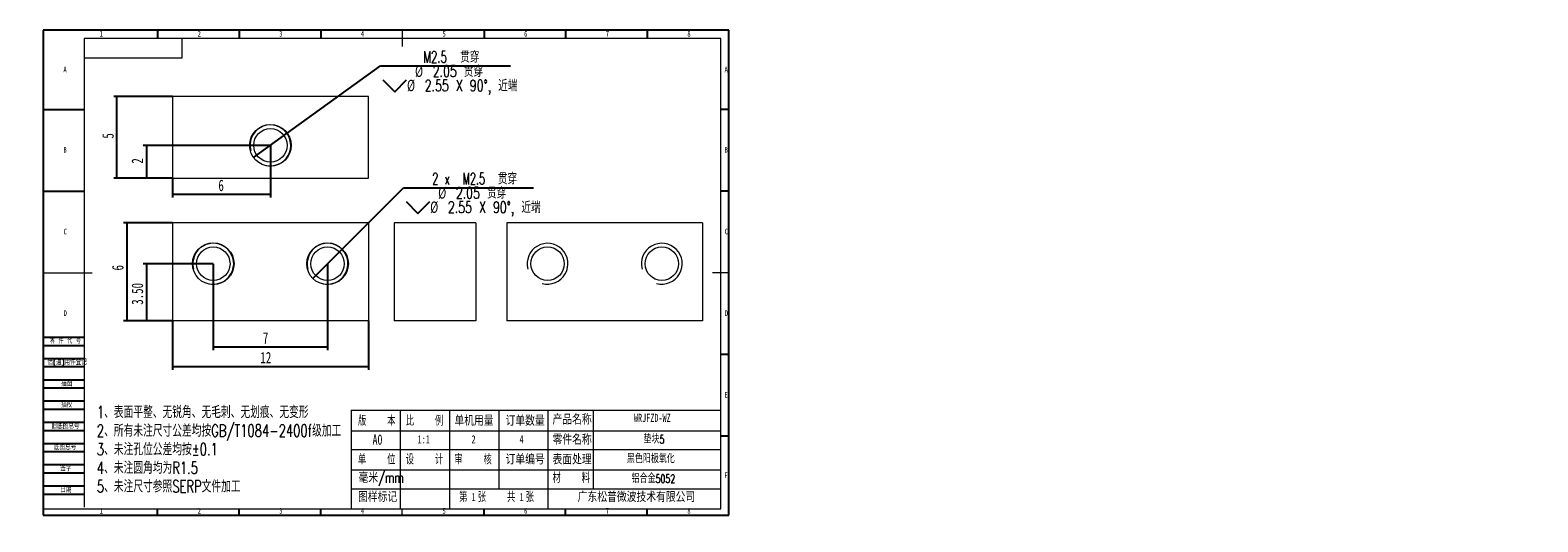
# Model space of a CAD drawing. Header units: millimetres. Extents: x -8 to 916, y -4 to 297.
import ezdxf

# ---------------------------------------------------------------- set-up
doc = ezdxf.new("R2010")
doc.units = ezdxf.units.MM
for name, color, linetype in [('10', 7, 'Continuous'), ('5', 7, 'Continuous'), ('9', 7, 'Continuous')]:
    doc.layers.add(name, color=color, linetype=linetype)
doc.styles.add('SLDTEXTSTYLE0', font='TXT', dxfattribs={"width": 0.7, "bigfont": 'bigfont'})
doc.styles.add('SLDTEXTSTYLE1', font='TXT', dxfattribs={"width": 0.7})
doc.styles.add('SLDTEXTSTYLE2', font='TXT', dxfattribs={"width": 0.614286, "bigfont": 'bigfont'})
doc.styles.add('SLDTEXTSTYLE3', font='TXT', dxfattribs={"width": 0.566667, "bigfont": 'bigfont'})
doc.styles.add('SLDTEXTSTYLE4', font='TXT', dxfattribs={"width": 0.623077, "bigfont": 'bigfont'})
doc.styles.add('SLDTEXTSTYLE5', font='TXT', dxfattribs={"width": 0.65, "bigfont": 'bigfont'})
doc.dimstyles.new('SLDDIMSTYLE0', dxfattribs={"dimtxt": 7, "dimasz": 4.08, "dimexe": 0, "dimexo": 0.0625, "dimgap": 1.75, "dimtad": 2, "dimlfac": 0.1, "dimrnd": 1e-09, "dimzin": 12, "dimdsep": 46, "dimtxsty": 'SLDTEXTSTYLE1', "dimsah": 1, "dimcen": 0.09, "dimadec": 0, "dimazin": 3, "dimtfac": 1, "dimtofl": 0, "dimtmove": 0, "dimatfit": 3, "dimfxl": 0, "dimfrac": 2, "dimtolj": 1, "dimtzin": 12, "dimarcsym": 0})
doc.dimstyles.new('SLDDIMSTYLE1', dxfattribs={"dimtxt": 7, "dimasz": 4.08, "dimexe": 0, "dimexo": 0.0625, "dimgap": 1.75, "dimtad": 2, "dimlfac": 0.1, "dimrnd": 1e-09, "dimzin": 4, "dimdsep": 46, "dimtxsty": 'SLDTEXTSTYLE1', "dimsah": 1, "dimcen": 0.09, "dimadec": 0, "dimazin": 1, "dimtfac": 1, "dimtofl": 0, "dimtmove": 0, "dimatfit": 3, "dimfxl": 0, "dimfrac": 2, "dimtolj": 1, "dimtzin": 12, "dimarcsym": 0})
doc.dimstyles.new('SLDDIMSTYLE2', dxfattribs={"dimtxt": 7, "dimasz": 4.08, "dimexe": 0, "dimexo": 0.0625, "dimgap": 1.75, "dimtad": 0, "dimtih": 1, "dimtoh": 1, "dimdec": 6, "dimlfac": 0.1, "dimrnd": 1e-09, "dimzin": 12, "dimdsep": 46, "dimtxsty": 'SLDTEXTSTYLE1', "dimblk1": 'NONE', "dimsah": 1, "dimcen": 0, "dimadec": 0, "dimazin": 3, "dimtfac": 1, "dimtmove": 0, "dimatfit": 3, "dimldrblk": 'NONE', "dimfxl": 0, "dimfrac": 2, "dimtolj": 1, "dimtzin": 12, "dimarcsym": 0})

# ---------------------------------------------------------------- blocks, each defined once
blk = doc.blocks.new('SW_NOTE_0')
at = {"layer": '10', "color": 0, "attachment_point": 1, "style": 'SLDTEXTSTYLE0'}
for s, insert, char_height in [('1\\M+18141\\M+1955C\\M+196CA\\M+195BD\\M+190AE\\M+18141\\M+19DD9锐\\M+18A70\\M+18141\\M+19DD9\\M+196D1\\M+18E68\\M+18141\\M+19DD9划\\M+18DAD\\M+18141\\M+19DD9变\\M+18C60', (0, 9.55), 7.40833), ('2\\M+18141\\M+18F8A\\M+1974C\\M+196A2\\M+1928D\\M+18EDA\\M+190A1\\M+18CF6\\M+18DB7\\M+18BCF\\M+188C2GB/T1084-2400f级\\M+189C1\\M+18D48', (0, -1.83), 7.40833), ('3\\M+18141\\M+196A2\\M+1928D\\M+18D45\\M+188CA\\M+18CF6\\M+18DB7\\M+18BCF\\M+188C2\\M+1817D0.1', (0, -13.21), 7.4083), ('4\\M+18141\\M+196A2\\M+1928D圆\\M+18A70\\M+18BCF为R1.5', (0, -24.58), 7.4083), ('5\\M+18141\\M+196A2\\M+1928D\\M+18EDA\\M+190A1\\M+18E51\\M+18FC6SERP\\M+195B6\\M+18C8F\\M+189C1\\M+18D48', (0, -35.96), 7.4083)]:
    blk.add_mtext(s, dxfattribs=dict(at, insert=insert, char_height=char_height))
blk = doc.blocks.new('_D')
at = {"layer": '10'}
for p, q in [((104.12, 154.01), (104.12, 101.01)), ((174.12, 154.01), (174.12, 101.01)), ((174.12, 103.01), (104.12, 103.01))]:
    blk.add_line(p, q, dxfattribs=at)
for points in [[(104.12, 103.01), (108.2, 102.5), (108.2, 103.52)], [(174.12, 103.01), (170.04, 103.52), (170.04, 102.5)]]:
    blk.add_solid(points, dxfattribs=at)
at = {"layer": '10', "insert": (134.52, 112.03), "char_height": 7, "attachment_point": 1, "style": 'SLDTEXTSTYLE1'}
blk.add_mtext('7', dxfattribs=at)
blk = doc.blocks.new('_D_1')
at = {"layer": '10'}
for p, q in [((79.12, 119.01), (79.12, 89.01)), ((199.12, 119.01), (199.12, 89.01)), ((79.12, 91.01), (199.12, 91.01))]:
    blk.add_line(p, q, dxfattribs=at)
for points in [[(79.12, 91.01), (83.2, 90.5), (83.2, 91.52)], [(199.12, 91.01), (195.04, 91.52), (195.04, 90.5)]]:
    blk.add_solid(points, dxfattribs=at)
at = {"layer": '10', "insert": (132.98, 100.03), "char_height": 7, "attachment_point": 1, "style": 'SLDTEXTSTYLE1'}
blk.add_mtext('12', dxfattribs=at)
blk = doc.blocks.new('_D_2')
at = {"layer": '10'}
for p, q in [((104.12, 154.01), (61.12, 154.01)), ((63.12, 154.01), (63.12, 119.01)), ((79.12, 119.01), (61.12, 119.01))]:
    blk.add_line(p, q, dxfattribs=at)
for points in [[(63.12, 154.01), (62.61, 149.93), (63.63, 149.93)], [(63.12, 119.01), (63.63, 123.09), (62.61, 123.09)]]:
    blk.add_solid(points, dxfattribs=at)
at = {"layer": '10', "insert": (54.1, 128.9), "char_height": 7, "attachment_point": 1, "rotation": 90, "style": 'SLDTEXTSTYLE1'}
blk.add_mtext('3.50', dxfattribs=at)
blk = doc.blocks.new('_D_3')
at = {"layer": '10'}
for p, q in [((79.12, 179.01), (49.12, 179.01)), ((51.12, 179.01), (51.12, 119.01)), ((79.12, 119.01), (49.12, 119.01))]:
    blk.add_line(p, q, dxfattribs=at)
for points in [[(51.12, 179.01), (50.61, 174.93), (51.63, 174.93)], [(51.12, 119.01), (51.63, 123.09), (50.61, 123.09)]]:
    blk.add_solid(points, dxfattribs=at)
at = {"layer": '10', "insert": (42.1, 149.87), "char_height": 7, "attachment_point": 1, "rotation": 90, "style": 'SLDTEXTSTYLE1'}
blk.add_mtext('6', dxfattribs=at)
blk = doc.blocks.new('SW_SYMBOL_HOLE_SINK')
at = {"layer": '10', "color": 0}
for p, q in [((0, 875), (800, 75)), ((800, 75), (1600, 875))]:
    blk.add_line(p, q, dxfattribs=at)
blk = doc.blocks.new('_D_4')
at = {"layer": '10'}
for p, q in [((183.14, 163.03), (220.69, 200.57)), ((220.69, 200.57), (300.39, 200.57)), ((165.1, 145), (183.14, 163.03))]:
    blk.add_line(p, q, dxfattribs=at)
blk.add_solid([(183.14, 163.03), (186.38, 165.55), (185.66, 166.27)], dxfattribs=at)
at = {"layer": '10', "xscale": 0.009023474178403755, "yscale": 0.009023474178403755, "zscale": 0.009023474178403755}
blk.add_blockref('SW_SYMBOL_HOLE_SINK', (222.28, 184.13), dxfattribs=at)
at = {"layer": '10', "char_height": 7, "attachment_point": 1}
for s, insert, style in [('2 x  M2.5  贯\\M+190FA', (238.25, 209.59), 'SLDTEXTSTYLE4'), ('%%c', (241.89, 200.88), 'SLDTEXTSTYLE1'), ('2.05 贯\\M+190FA', (252.75, 200.85), 'SLDTEXTSTYLE0'), ('%%c', (237, 192.14), 'SLDTEXTSTYLE1'), ('2.55 X 90\\M+1818B, \\M+18BDF\\M+1925B', (247.86, 192.11), 'SLDTEXTSTYLE0')]:
    blk.add_mtext(s, dxfattribs=dict(at, insert=insert, style=style))
blk = doc.blocks.new('_NONE')
blk = doc.blocks.new('_D_5')
at = {"layer": '10'}
for p, q in [((139.12, 226.48), (61.12, 226.48)), ((63.12, 226.48), (63.12, 206.48)), ((79.12, 206.48), (61.12, 206.48))]:
    blk.add_line(p, q, dxfattribs=at)
for points in [[(63.12, 226.48), (62.61, 222.4), (63.63, 222.4)], [(63.12, 206.48), (63.63, 210.56), (62.61, 210.56)]]:
    blk.add_solid(points, dxfattribs=at)
at = {"layer": '10', "insert": (54.1, 215.29), "char_height": 7, "attachment_point": 1, "rotation": 90, "style": 'SLDTEXTSTYLE1'}
blk.add_mtext('2', dxfattribs=at)
blk = doc.blocks.new('_D_6')
at = {"layer": '10'}
for p, q in [((139.12, 226.48), (139.12, 194.48)), ((79.12, 206.48), (79.12, 194.48)), ((139.12, 196.48), (79.12, 196.48))]:
    blk.add_line(p, q, dxfattribs=at)
for points in [[(79.12, 196.48), (83.2, 195.97), (83.2, 196.98)], [(139.12, 196.48), (135.04, 196.98), (135.04, 195.97)]]:
    blk.add_solid(points, dxfattribs=at)
at = {"layer": '10', "insert": (107.26, 205.5), "char_height": 7, "attachment_point": 1, "style": 'SLDTEXTSTYLE1'}
blk.add_mtext('6', dxfattribs=at)
blk = doc.blocks.new('_D_7')
at = {"layer": '10'}
for p, q in [((79.12, 256.48), (43.12, 256.48)), ((45.12, 206.48), (45.12, 256.48)), ((79.12, 206.48), (43.12, 206.48))]:
    blk.add_line(p, q, dxfattribs=at)
for points in [[(45.12, 256.48), (44.61, 252.4), (45.63, 252.4)], [(45.12, 206.48), (45.63, 210.56), (44.61, 210.56)]]:
    blk.add_solid(points, dxfattribs=at)
at = {"layer": '10', "insert": (36.1, 230.62), "char_height": 7, "attachment_point": 1, "rotation": 90, "style": 'SLDTEXTSTYLE1'}
blk.add_mtext('5', dxfattribs=at)
blk = doc.blocks.new('_D_8')
at = {"layer": '10'}
for p, q in [((149.46, 233.93), (206.5, 275.07)), ((206.5, 275.07), (286.2, 275.07)), ((128.78, 219.02), (149.46, 233.93))]:
    blk.add_line(p, q, dxfattribs=at)
blk.add_solid([(149.46, 233.93), (153.07, 235.91), (152.47, 236.73)], dxfattribs=at)
at = {"layer": '10', "xscale": 0.009023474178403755, "yscale": 0.009023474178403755, "zscale": 0.009023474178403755}
blk.add_blockref('SW_SYMBOL_HOLE_SINK', (208.09, 258.63), dxfattribs=at)
at = {"layer": '10', "char_height": 7, "attachment_point": 1}
for s, insert, style in [('M2.5  贯\\M+190FA', (232.82, 284.1), 'SLDTEXTSTYLE5'), ('%%c', (227.71, 275.39), 'SLDTEXTSTYLE1'), ('2.05 贯\\M+190FA', (238.56, 275.36), 'SLDTEXTSTYLE0'), ('%%c', (222.81, 266.65), 'SLDTEXTSTYLE1'), ('2.55 X 90\\M+1818B, \\M+18BDF\\M+1925B', (233.67, 266.62), 'SLDTEXTSTYLE0')]:
    blk.add_mtext(s, dxfattribs=dict(at, insert=insert, style=style))

msp = doc.modelspace()

# ---------------------------------------------------------------- linework, layer by layer
at = {"color": 7, "linetype": 'Continuous', "lineweight": 15}
for p, q in [((199.1208921, 256.4763043), (79.1209004, 256.4763043)), ((79.1209004, 256.4763043), (79.1209004, 206.476203)), ((199.1208921, 206.476203), (199.1208921, 256.4763043)), ((79.1209004, 206.476203), (199.1208921, 206.476203)), ((199.1208921, 179.0111479), (79.1209004, 179.0111479)), ((79.1209004, 179.0111479), (79.1209004, 119.0111474)), ((199.1208921, 179.0111479), (199.1208921, 119.0111474)), ((214.9872603, 179.0111479), (214.9872603, 119.0111474)), ((264.9873617, 179.0111479), (214.9872603, 179.0111479)), ((264.9873617, 179.0111479), (264.9873617, 119.0111474)), ((283.9206152, 179.0111479), (283.9206152, 119.0111474)), ((403.9206069, 179.0111479), (283.9206152, 179.0111479)), ((403.9206069, 179.0111479), (403.9206069, 119.0111474)), ((199.1208921, 119.0111474), (79.1209004, 119.0111474)), ((264.9873617, 119.0111474), (214.9872603, 119.0111474)), ((403.9206069, 119.0111474), (283.9206152, 119.0111474))]:
    msp.add_line(p, q, dxfattribs=at)
for centre, radius in [((139.1208999, 226.4762542), 12.75), ((139.1208999, 226.4762542), 10.25), ((104.1208999, 154.0111474), 12.75), ((174.1208999, 154.0111474), 12.75), ((104.1208999, 154.0111474), 10.25), ((174.1208999, 154.0111474), 10.25), ((308.9206074, 154.0111474), 10.25), ((378.9206074, 154.0111474), 10.25)]:
    msp.add_circle(centre, radius, dxfattribs=at)
at = {"color": 7, "linetype": 'Continuous', "lineweight": 0}
for centre in [(139.1208999, 226.4762542), (104.1208999, 154.0111474), (174.1208999, 154.0111474), (308.9206074, 154.0111474), (378.9206074, 154.0111474)]:
    msp.add_arc(centre, 12.5, 255, 195, dxfattribs=at)
at = {"layer": '10', "color": 7}
for p, q in [((0, 109), (25, 109)), ((0, 104), (25, 104)), ((0, 96), (25, 96)), ((0, 91), (25, 91)), ((0, 83), (25, 83)), ((0, 78), (25, 78)), ((0, 70), (25, 70)), ((0, 65), (25, 65)), ((0, 57), (25, 57)), ((0, 52), (25, 52)), ((0, 44), (25, 44)), ((0, 39), (25, 39)), ((0, 31), (25, 31)), ((0, 26), (25, 26)), ((0, 18), (25, 18)), ((0, 13), (25, 13))]:
    msp.add_line(p, q, dxfattribs=at)
at = {"layer": '10', "lineweight": 15}
for p, q in [((188.6785455, 64.4299422), (188.6785455, 3.8961968)), ((188.6785455, 64.4299422), (415, 64.4299422)), ((218.7130609, 64.4299422), (218.7130609, 3.8961968)), ((248.8248044, 64.4299422), (248.8248044, 3.8961968)), ((279.1269497, 64.4299422), (279.1269497, 16.2097292)), ((309.1725917, 64.4299422), (309.1725917, 3.8961968)), ((336.9334956, 64.4299422), (336.9334956, 16.2097292)), ((188.6785455, 51.8098558), (415, 51.8098558)), ((188.6785455, 40.1923342), (415, 40.1923342)), ((188.6785455, 27.931775), (415, 27.931775)), ((188.6785455, 16.2097292), (415, 16.2097292))]:
    msp.add_line(p, q, dxfattribs=at)
at = {"layer": '5'}
for p, q in [((70, 297), (70, 292)), ((120, 297), (120, 292)), ((170, 297), (170, 292)), ((270, 297), (270, 292)), ((320, 297), (320, 292)), ((370, 297), (370, 292)), ((0, 248.5), (25, 248.5)), ((420, 248.5), (415, 248.5)), ((0, 198.5), (25, 198.5)), ((420, 198.5), (415, 198.5)), ((420, 98.5), (415, 98.5)), ((420, 48.5), (415, 48.5)), ((70, 0), (70, 3.8961968)), ((120, 0), (120, 3.8961968)), ((170, 0), (170, 3.8961968)), ((270, 0), (270, 3.8961968)), ((320, 0), (320, 3.8961968)), ((370, 0), (370, 3.8961968))]:
    msp.add_line(p, q, dxfattribs=at)
at = {"layer": '5', "lineweight": 15}
for p, q in [((219.8705406, 297), (219.8705406, 287)), ((0, 148.5), (30, 148.5)), ((420, 148.5), (410, 148.5)), ((219.8705406, 0), (219.8705406, 3.8961968))]:
    msp.add_line(p, q, dxfattribs=at)
at = {"layer": '5', "color": 7, "lineweight": 15}
for p, q in [((415, 292), (25, 292)), ((25, 292), (25, 5)), ((85, 280), (85, 292)), ((415, 3.8961968), (415, 292)), ((25, 280), (85, 280)), ((0, 3.8961968), (415, 3.8961968))]:
    msp.add_line(p, q, dxfattribs=at)
at = {"layer": '9', "color": 7}
for p, q in [((420, 297), (0, 297)), ((0, 297), (0, 0)), ((420, 148.5), (420, 297)), ((420, 0), (420, 148.5)), ((0, 0), (420, 0))]:
    msp.add_line(p, q, dxfattribs=at)

# ---------------------------------------------------------------- block references
at = {"layer": '10'}
msp.add_blockref('SW_NOTE_0', (32.8050681, 57.3718725), dxfattribs=at)

# ---------------------------------------------------------------- texts
for s, insert, char_height, attachment_point, style in [('1', (35.5444444, 296.5426708), 3.5, 2, 'SLDTEXTSTYLE1'), ('2', (95.5444444, 296.5426708), 3.5, 2, 'SLDTEXTSTYLE1'), ('3', (145.5444444, 296.5426708), 3.5, 2, 'SLDTEXTSTYLE1'), ('4', (195.5444444, 296.5426708), 3.5, 2, 'SLDTEXTSTYLE1'), ('5', (245.5444444, 296.5426708), 3.5, 2, 'SLDTEXTSTYLE1'), ('6', (295.546875, 296.5426708), 3.5, 2, 'SLDTEXTSTYLE1'), ('7', (345.546875, 296.5426708), 3.5, 2, 'SLDTEXTSTYLE1'), ('8', (395.546875, 296.5426708), 3.5, 2, 'SLDTEXTSTYLE1'), ('A', (13.3203125, 274.7364279), 3.5, 2, 'SLDTEXTSTYLE1'), ('A', (418.3203125, 274.7364279), 3.5, 2, 'SLDTEXTSTYLE1'), ('B', (13.3203125, 225.5426708), 3.5, 2, 'SLDTEXTSTYLE1'), ('B', (418.3203125, 225.5426708), 3.5, 2, 'SLDTEXTSTYLE1'), ('C', (13.4272569, 175.4864279), 3.5, 2, 'SLDTEXTSTYLE1'), ('C', (418.4272569, 175.4864279), 3.5, 2, 'SLDTEXTSTYLE1'), ('D', (13.4296875, 125.5426708), 3.5, 2, 'SLDTEXTSTYLE1'), ('D', (418.4296875, 125.5426708), 3.5, 2, 'SLDTEXTSTYLE1'), ('E', (418.3178819, 75.4864279), 3.5, 2, 'SLDTEXTSTYLE1'), ('\\M+194C5    \\M+1967B', (192.8072974, 61.1570778), 6.35, 1, 'SLDTEXTSTYLE3'), ('\\M+194E4    \\M+197E1', (222.0613884, 61.1570778), 6.35, 1, 'SLDTEXTSTYLE3'), ('单\\M+18AF7\\M+19770\\M+197CA', (251.8366274, 61.1570778), 6.35, 1, 'SLDTEXTSTYLE0'), ('订单\\M+19094\\M+197CA', (283.1643048, 61.1570778), 6.35, 1, 'SLDTEXTSTYLE0'), ('产\\M+19569\\M+196BC\\M+18FCC', (311.9461482, 61.9152771), 6.35, 1, 'SLDTEXTSTYLE0'), ('WRJFZD-WZ', (361.8468661, 62.1453919), 5, 1, 'SLDTEXTSTYLE1'), ('A0', (201.703177, 49.583033), 6.35, 1, 'SLDTEXTSTYLE1'), ('1:1', (229.296718, 49.0085525), 5, 1, 'SLDTEXTSTYLE1'), ('2', (262.3147496, 49.0085525), 5, 1, 'SLDTEXTSTYLE1'), ('4', (291.7729236, 49.0085525), 5, 1, 'SLDTEXTSTYLE1'), ('\\M+197EB\\M+18C8F\\M+196BC\\M+18FCC', (311.957907, 49.583033), 6.35, 1, 'SLDTEXTSTYLE0'), ('垫块5', (367.6663097, 49.0085525), 5, 1, 'SLDTEXTSTYLE0'), ('单    \\M+188CA', (192.8190563, 37.4510545), 6.35, 1, 'SLDTEXTSTYLE3'), ('设    计', (222.0613884, 37.4510545), 6.35, 1, 'SLDTEXTSTYLE3'), ('审    \\M+18A6A', (251.8248686, 37.4510545), 6.35, 1, 'SLDTEXTSTYLE3'), ('订单编\\M+18D86', (283.1584253, 37.4510545), 6.35, 1, 'SLDTEXTSTYLE0'), ('\\M+1955C\\M+196CA处\\M+1979D', (311.957907, 37.4510545), 6.35, 1, 'SLDTEXTSTYLE0'), ('\\M+1FC4B\\M+19046阳极氧\\M+189BB', (357.4822824, 37.0331523), 5, 1, 'SLDTEXTSTYLE0'), ('\\M+19F7C\\M+195C4/mm', (193.1295497, 26.2771805), 6.35, 1, 'SLDTEXTSTYLE0'), ('\\M+18DDE    \\M+197BF', (311.957907, 26.1699459), 6.35, 1, 'SLDTEXTSTYLE3'), ('铝\\M+18D87\\M+18BE05052', (360.3920042, 24.9002426), 5, 1, 'SLDTEXTSTYLE0'), ('F', (418.2243055, 26.2364279), 3.5, 2, 'SLDTEXTSTYLE1'), ('图样标记', (192.8072974, 14.4869713), 6.35, 1, 'SLDTEXTSTYLE0'), ('\\M+191E6  张    \\M+18BA4  张', (254.7547854, 14.4869713), 6.35, 1, 'SLDTEXTSTYLE3'), ('1', (262.3147496, 13.6608971), 5, 1, 'SLDTEXTSTYLE1'), ('1', (291.7729236, 13.6608971), 5, 1, 'SLDTEXTSTYLE1'), ('\\M+19BF6东\\M+18FBC\\M+19581\\M+194F7\\M+19467\\M+18B5A术\\M+1974C\\M+18CC0\\M+18CF6\\M+18E69', (327.3692687, 14.4869713), 6.35, 1, 'SLDTEXTSTYLE0'), ('1', (35.5444444, 4.4864279), 3.5, 2, 'SLDTEXTSTYLE1'), ('2', (95.5444444, 4.4864279), 3.5, 2, 'SLDTEXTSTYLE1'), ('3', (145.5444444, 4.4864279), 3.5, 2, 'SLDTEXTSTYLE1'), ('4', (195.5444444, 4.4864279), 3.5, 2, 'SLDTEXTSTYLE1'), ('5', (245.5444444, 4.4864279), 3.5, 2, 'SLDTEXTSTYLE1'), ('6', (295.546875, 4.4864279), 3.5, 2, 'SLDTEXTSTYLE1'), ('7', (345.546875, 4.4864279), 3.5, 2, 'SLDTEXTSTYLE1'), ('8', (395.546875, 4.4864279), 3.5, 2, 'SLDTEXTSTYLE1')]:
    msp.add_mtext(s, dxfattribs=dict(at, insert=insert, char_height=char_height, attachment_point=attachment_point, style=style))
at = {"layer": '10', "color": 7, "char_height": 3.5}
for s, insert, attachment_point, style in [('\\M+197EB \\M+18C8F \\M+191E3 \\M+18D86', (4.0231243, 108.594753), 1, 'SLDTEXTSTYLE2'), ('\\M+18ED8(\\M+192CA)\\M+19770\\M+18C8F\\M+1936F记', (2.473749, 95.4991764), 1, 'SLDTEXTSTYLE0'), ('\\M+19560图', (14.3302084, 82.5525317), 2, 'SLDTEXTSTYLE0'), ('\\M+19560\\M+18D5A', (14.2976996, 69.5170574), 2, 'SLDTEXTSTYLE0'), ('\\M+18B8C\\M+192EA图总\\M+18D86', (4.9999997, 56.4875164), 1, 'SLDTEXTSTYLE0'), ('\\M+192EA图总\\M+18D86', (6.4999999, 43.4863381), 1, 'SLDTEXTSTYLE0'), ('签\\M+18E9A', (13.8038671, 30.5369014), 2, 'SLDTEXTSTYLE0'), ('\\M+193FA\\M+18AFA', (13.8810374, 17.4367573), 2, 'SLDTEXTSTYLE0')]:
    msp.add_mtext(s, dxfattribs=dict(at, insert=insert, attachment_point=attachment_point, style=style))

# ---------------------------------------------------------------- dimensions: what is measured, and where the dimension line sits
at = {"layer": '10'}
for p1, p2, text, picture, middle in [((128.7800279, 219.0177781), (149.4617719, 233.9347303), ' M2.5  贯穿\\P%%c 2.05 贯穿\\P{\\fGDT;w}%%c 2.55 X 90°, 近端', '_D_8', (247.1433746, 270.6642182)), ((165.104508, 144.9963164), (183.1372918, 163.0259783), '2 x  M2.5  贯穿\\P%%c 2.05 贯穿\\P{\\fGDT;w}%%c 2.55 X 90°, 近端', '_D_4', (261.3315652, 196.1606395))]:
    dim = msp.add_diameter_dim_2p(p1=p1, p2=p2, text=text, dimstyle='SLDDIMSTYLE2', override={"dimpost": '<>'}, dxfattribs=at)
    dim.commit()
    dim.dimension.update_dxf_attribs({"geometry": picture, "text_midpoint": middle, "dimtype": 163})
for base, p1, p2, dimstyle, picture, middle in [((45.1208999, 256.4762542), (79.1208999, 206.4762542), (79.1208999, 256.4762542), 'SLDDIMSTYLE0', '_D_7', (45.1208999, 232.157784)), ((63.1208999, 206.4762542), (139.1208999, 226.4762542), (79.1208999, 206.4762542), 'SLDDIMSTYLE0', '_D_5', (63.1208999, 216.8233633)), ((51.1208999, 119.0111474), (79.1208999, 179.0111474), (79.1208999, 119.0111474), 'SLDDIMSTYLE0', '_D_3', (51.1208999, 151.3965017)), ((63.1208999, 119.0111474), (104.1208999, 154.0111474), (79.1208999, 119.0111474), 'SLDDIMSTYLE1', '_D_2', (63.1208999, 135.0397863))]:
    dim = msp.add_linear_dim(base=base, p1=p1, p2=p2, angle=90, dimstyle=dimstyle, dxfattribs=at)
    dim.commit()
    dim.dimension.update_dxf_attribs({"geometry": picture, "text_midpoint": middle, "dimtype": 160})
for base, p1, p2, picture, middle in [((79.1208999, 196.4762542), (139.1208999, 226.4762542), (79.1208999, 206.4762542), '_D_6', (108.7928234, 196.4762542)), ((104.1208999, 103.0111474), (174.1208999, 154.0111474), (104.1208999, 154.0111474), '_D', (136.0540157, 103.0111474)), ((199.1208999, 91.0111474), (79.1208999, 119.0111474), (199.1208999, 119.0111474), '_D_1', (136.0540157, 91.0111474))]:
    dim = msp.add_linear_dim(base=base, p1=p1, p2=p2, dimstyle='SLDDIMSTYLE0', dxfattribs=at)
    dim.commit()
    dim.dimension.update_dxf_attribs({"geometry": picture, "text_midpoint": middle, "dimtype": 160})

doc.saveas('drawing.dxf')
